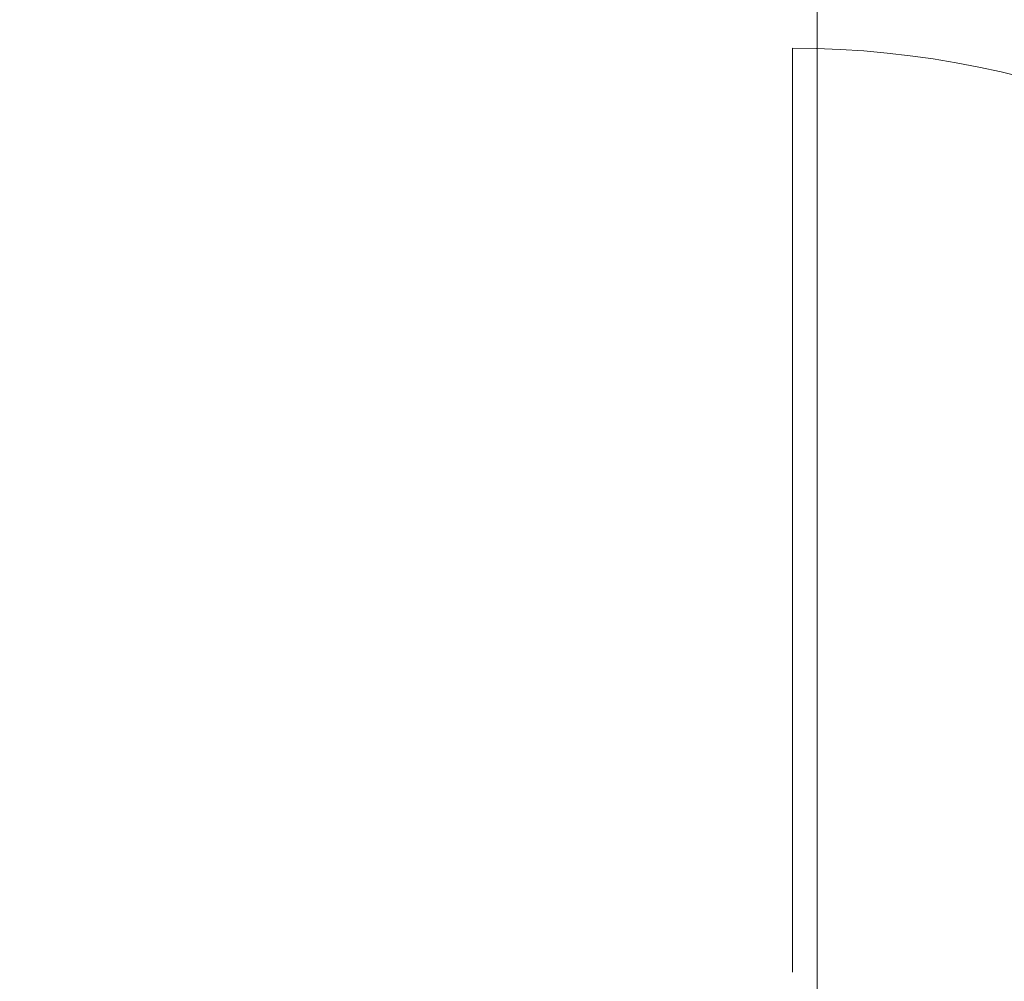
# Model space of a CAD drawing. Header units: centimetres. Extents: x -1631 to 1829, y -257 to 3158.
# Tile 55 of 128: x 299 to 353, y 1020 to 1073. Entities that reach past the tile are written whole.
import ezdxf

# ---------------------------------------------------------------- set-up
doc = ezdxf.new("R2010")
doc.units = ezdxf.units.CM
doc.linetypes.add('Dash', pattern=[60, 30, -30])
for name, color, linetype, lineweight in [('A-DETL', 90, 'Continuous', 9), ('A-DOOR', 31, 'Continuous', 13), ('A-DOOR-HDLN', 31, 'Dash', 9), ('A-WALL-IDEN', 211, 'Continuous', 13)]:
    doc.layers.add(name, color=color, linetype=linetype, lineweight=lineweight)

# ---------------------------------------------------------------- blocks, each defined once
blk = doc.blocks.new('Schueco_FWS_ADS-75-SimplySmart_inw_Family-02 - FWS SI insert unit 90-2368450-5_piętro III __10_50 m_ - stan projektowany')
at = {"layer": 'A-DOOR'}
blk.add_line((72.3, -58.25), (72.3, -7.6), dxfattribs=at)
at = {"layer": 'A-DOOR-HDLN'}
blk.add_arc((72.3, -7.6), 50.65, 180, 270, dxfattribs=at)

msp = doc.modelspace()

# ---------------------------------------------------------------- linework, layer by layer
at = {"layer": 'A-DETL', "linetype": 'Dash', "lineweight": 25}
msp.add_open_spline([(-555.623, 1472.575), (-478.908, 1472.575), (-450.623, 1472.575), (-439.123, 1472.575), (-439.123, 1461.075), (-439.123, 1432.79), (-439.123, 1329.11), (-439.123, 1326.281), (-439.123, 1289.326), (-402.167, 1289.326), (-399.339, 1289.326), (54.377, 1289.326), (347.204, 1289.326), (391.666, 1289.326), (413.877, 1267.114), (413.877, 1211.148), (413.877, 1019.9)], degree=3, knots=[0, 0, 0, 0, 1.274059, 1.834911, 2.395763, 3.964714, 5.438832, 7.007784, 7.847024, 8.686264, 14.083246, 22.278473, 30.929004, 34.961158, 36.402966, 39.45005, 39.45005, 39.45005, 39.45005], dxfattribs=at)
at = {"layer": 'A-WALL-IDEN'}
msp.add_line((342.927, 1013.376), (342.927, 1082.111), dxfattribs=at)

# ---------------------------------------------------------------- block references
at = {"layer": 'A-DOOR', "rotation": 180}
msp.add_blockref('Schueco_FWS_ADS-75-SimplySmart_inw_Family-02 - FWS SI insert unit 90-2368450-5_piętro III __10_50 m_ - stan projektowany', (413.877, 1013.376), dxfattribs=at)

doc.saveas('drawing.dxf')
